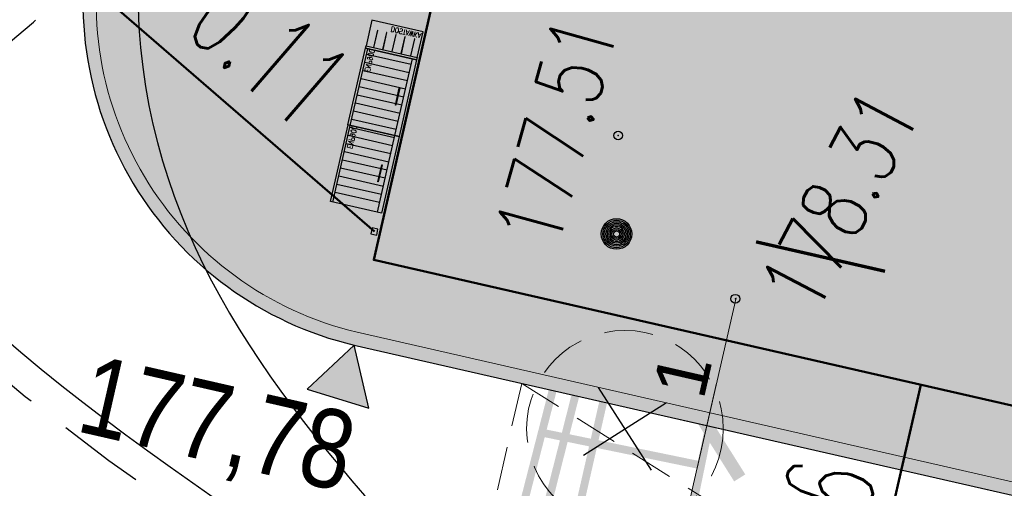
# Model space of a CAD drawing. Header units: metres. Extents: x 964 to 7125, y -212 to 9570.
# Tile 90 of 185: x 1936.44 to 1947.71, y 244.53 to 249.89. Entities that reach past the tile are written whole.
import ezdxf
from ezdxf import colors
from ezdxf.entities.mleader import LeaderData, LeaderLine
from ezdxf.enums import TextEntityAlignment as Align
from ezdxf.math import Vec2, Vec3

# ---------------------------------------------------------------- set-up
doc = ezdxf.new("R2010")
doc.units = ezdxf.units.M
for name, pattern in [('0', [0]), ('1081', [1.5, 1, -0.5]), ('3820', [1.75, 1.25, -0.5]), ('3901', [0]), ('CIĄGłA', [0]), ('DASH', [0.75, 0.5, -0.25]), ('DASHED', [0.75, 0.5, -0.25]), ('HIDDEN', [0.375, 0.25, -0.125])]:
    doc.linetypes.add(name, pattern=pattern)
for name, color, linetype, lineweight in [('- AGP-1_OPISY', 7, 'Continuous', 13), ('_IE', 240, 'Continuous', 9), ('AGP1_BUDYNKI', 7, 'Continuous', 50), ('AGP1_HATCH', 7, 'Continuous', 5), ('AGP1_koncepcja', 6, 'Continuous', 50), ('AGP1_KRAWEZNIKI GRUBOŚCI', 7, 'Continuous', 15), ('AGP1_KRAWEZNIKI NOWE', 7, 'Continuous', 30), ('AGP1_OPISY', 7, 'Continuous', 13), ('AGP1_WYMIARY', 7, 'Continuous', 15), ('AGP1_ZIELEN', 1, 'Continuous', 15), ('IS', 7, 'Continuous', 15), ('IS-KD-czysta', 92, 'Continuous', 50), ('IS-KD-czysta-studnie', 94, 'Continuous', 30), ('IS-KD-opis', 96, 'Continuous', 30), ('IS-KD-opis-rzedne', 96, 'Continuous', 30), ('MIEJCA PARKINGOWE', 7, 'Continuous', 9), ('PODKŁAD MAPA', 7, 'Continuous', 9), ('ZP_IE', 1, 'Continuous', 9)]:
    doc.layers.add(name, color=color, linetype=linetype, lineweight=lineweight)
for name, color, linetype in [('0S', 7, 'Continuous'), ('Dzialki', 7, 'Continuous'), ('OT_Ogrodzenia', 7, 'Continuous'), ('OT_ZagospodarowanieTerenu', 7, 'Continuous'), ('SKARPA2', 7, 'Continuous'), ('WYMIARY', 9, 'Continuous'), ('ZP_strefy oddziaływania', 8, 'HIDDEN'), ('zz-odwodnienie', 5, 'Continuous')]:
    doc.layers.add(name, color=color, linetype=linetype)
doc.styles.add('ARIAL', font='arial.ttf')
doc.styles.add('IS-0.6', font='simplex.shx', dxfattribs={"width": 0.6})
doc.styles.add('JACEK_07', font='SIMPLEX.SHX', dxfattribs={"width": 0.7})
doc.styles.get("Standard").update_dxf_attribs({"font": 'arial.ttf'})
doc.styles.add('STYL_ARIAL', font='simplex', dxfattribs={"width": 0.75, "oblique": 0.1})

# ---------------------------------------------------------------- blocks, each defined once
blk = doc.blocks.new('RTPW02')
at = {"color": 0}
blk.add_circle((0, 0), 0.05, dxfattribs=at)
blk = doc.blocks.new('MDCP 20240606')
at = {"layer": 'Dzialki', "color": 251, "true_color": 0x636466, "const_width": 0.09}
blk.add_lwpolyline([(6592058.62, 5737961.47), (6592005.04, 5737973.66)], dxfattribs=at)
at = {"layer": 'OT_Ogrodzenia', "color": 251, "linetype": '3901', "true_color": 0x636466, "const_width": 0.09}
blk.add_lwpolyline([(6592042.38, 5737985.51), (6592033.69, 5737951.41)], dxfattribs=at)
at = {"layer": 'OT_Ogrodzenia', "color": 251, "true_color": 0x636466}
for radius in [0.175, 0.1575, 0.14, 0.1225, 0.105, 0.0875, 0.07, 0.0525, 0.035]:
    blk.add_circle((6592036.8237, 5737963.7068), radius, dxfattribs=at)
at = {"layer": 'OT_ZagospodarowanieTerenu', "color": 251, "linetype": '1081', "true_color": 0x636466, "const_width": 0.09}
blk.add_lwpolyline([(6592073.7, 5737976.5), (6592072.08, 5737981.8), (6592052.48, 5737982.7), (6592038.83, 5737971.26), (6592034.15, 5737950.72), (6592037.44, 5737948.76), (6592037.82, 5737943.52), (6592053.99, 5737937.59), (6592051.48, 5737922.7), (6592058.84, 5737922.22), (6592062.72, 5737925.29), (6592063.65, 5737933.34), (6592066.33, 5737944.78), (6592065.09, 5737951.53), (6592063.33, 5737955.72), (6592065.93, 5737958.41), (6592070.87, 5737958), (6592072.22, 5737963.52), (6592071.8, 5737967.27), (6592073.7, 5737976.5)], dxfattribs=at)
at = {"layer": 'SKARPA2', "color": 252, "linetype": '3820', "true_color": 0x939598, "const_width": 0.09}
for points in [[(6592040.485, 5737967.365), (6592038.183, 5737962.966), (6592036.519, 5737954.877)], [(6592034.507, 5737955.744), (6592036.842, 5737964.833), (6592038.587, 5737971.145), (6592040.573, 5737970.101), (6592040.485, 5737967.365)]]:
    blk.add_lwpolyline(points, dxfattribs=at)
at = {"layer": 'SKARPA2', "color": 252, "true_color": 0x939598, "const_width": 0.09}
for points in [[(6592039.3823, 5737965.2578), (6592037.2656, 5737966.3654)], [(6592038.8337, 5737964.2094), (6592037.8884, 5737964.7041)], [(6592038.2851, 5737963.161), (6592036.6344, 5737964.0248)], [(6592037.9889, 5737962.0226), (6592037.1014, 5737962.2052)], [(6592037.7908, 5737961.0597), (6592035.9689, 5737961.4345)]]:
    blk.add_lwpolyline(points, dxfattribs=at)
at = {"layer": 'SKARPA2', "color": 251, "true_color": 0x636466}
for p in [(6592036.842, 5737964.833), (6592038.183, 5737962.966)]:
    blk.add_point(p, dxfattribs=at)
for p in [(6592036.842, 5737964.833), (6592038.183, 5737962.966)]:
    blk.add_blockref('RTPW02', p, dxfattribs=at)
at = {"layer": 'SKARPA2', "color": 251, "true_color": 0x636466, "style": 'STYL_ARIAL', "width": 0.75}
for s, rotation, p in [('177.51', 74.5461, (6592036.3582, 5737963.4466)), ('178.31', 62.3769, (6592039.2901, 5737962.6416))]:
    blk.add_text(s, height=0.75, rotation=rotation, dxfattribs=at).set_placement(p, align=Align.BOTTOM_LEFT)
blk = doc.blocks.new('drzewo_liściaste_symbol')
at = {"layer": 'AGP1_ZIELEN', "color": 11, "lineweight": 30, "true_color": 0xf27172, "transparency": 33554559}
for p, q in [((0.53, -0.53), (-0.53, 0.53)), ((-0.53, -0.53), (0.53, 0.53))]:
    blk.add_line(p, q, dxfattribs=at)
at = {"layer": 'AGP1_ZIELEN', "color": 252, "linetype": 'DASHED', "lineweight": 5, "ltscale": 1.5, "true_color": 0x939598}
blk.add_circle((0, 0), 1.5, dxfattribs=at)
blk = doc.blocks.new('DRZEWA DO WYCINKI 20240606')
at = {"layer": 'AGP1_ZIELEN', "lineweight": 9, "xscale": 0.75, "yscale": 0.75, "zscale": 0.75, "rotation": 347.6011741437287}
blk.add_blockref('drzewo_liściaste_symbol', (2222.966, 209.759), dxfattribs=at)
blk = doc.blocks.new('d_rzędna')
at = {"layer": 'zz-odwodnienie'}
blk.add_hatch(color=0, dxfattribs=at).paths.add_polyline_path([(0, 0), (0.369, 0.639), (-0.369, 0.639)])
at = {"layer": 'zz-odwodnienie', "color": 0}
for p, q in [((-0.369, 0.639), (0, 0)), ((0.369, 0.639), (-0.369, 0.639)), ((-0.369, 0.639), (0, 0)), ((0.369, 0.639), (-0.369, 0.639)), ((0, 0), (0.369, 0.639)), ((0, 0), (0.369, 0.639))]:
    blk.add_line(p, q, dxfattribs=at)
blk = doc.blocks.new('opracowanie drogowe 20250115 konstantynów')
at = {"layer": 'zz-odwodnienie', "color": 5, "rotation": 162.9755475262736}
blk.add_blockref('d_rzędna', (1940.269, 246.17), dxfattribs=at)
blk.add_blockref('d_rzędna', (1940.269, 246.17), dxfattribs=at)
blk.add_blockref('d_rzędna', (1940.269, 246.17), dxfattribs=at)
at = {"layer": 'zz-odwodnienie', "insert": (1937.269, 246.068), "char_height": 0.9, "width": 5.78409, "attachment_point": 1, "rotation": 347.143}
blk.add_mtext('{\\fArial Narrow|b0|i0|c238|p34;177,78}', dxfattribs=at)
blk.add_mtext('{\\fArial Narrow|b0|i0|c238|p34;177,78}', dxfattribs=at)
blk.add_mtext('{\\fArial Narrow|b0|i0|c238|p34;177,78}', dxfattribs=at)
blk = doc.blocks.new('TP_20250415')
at = {"color": 2, "linetype": '0', "lineweight": 30, "ltscale": 0.1}
blk.add_open_spline([(21.827, -19.231, 0), (22.097, -18.149, 0), (23.903, -10.907, 0), (8.957, -6.346, 0), (6.271, 2.065, 0), (2.985, 5.865, 0), (3.787, 6.69, 0), (4.083, 6.993, 0)], degree=3, knots=[0, 0, 0, 0, 3.201083, 21.422723, 30.578449, 32.539306, 33.682043, 33.682043, 33.682043, 33.682043], dxfattribs=at)
at = {"layer": 'AGP1_koncepcja', "color": 2, "linetype": 'DASHED', "lineweight": 30, "ltscale": 2}
blk.add_open_spline([(21.625, -19.18, 0), (21.953, -18.171, 0), (23.144, -10.442, 0), (8.538, -6.858, 0), (6.083, 2.281, 0), (2.681, 5.963, 0), (3.637, 6.879, 0), (3.902, 7.152, 0)], degree=3, knots=[0, 0, 0, 0, 3.183067, 21.404707, 30.560433, 32.52129, 33.664026, 33.664026, 33.664026, 33.664026], dxfattribs=at)
blk = doc.blocks.new('_ArchTick')
at = {"layer": 'WYMIARY', "color": 0, "linetype": 'Continuous', "const_width": 0.15}
blk.add_lwpolyline([(-0.5, -0.5), (0.5, 0.5)], dxfattribs=at)
blk = doc.blocks.new('ENP900')
h = blk.add_hatch()
h.set_pattern_fill('ANSI31', color=256, scale=3, angle=225, style=0)
h.set_pattern_definition([(270, (-21204.567, -9422.822), (9.525, -2e-15), [])])
h.paths.add_polyline_path([(5452.5, 924.2), (5452.5, 976.5), (5364.5, 976.5), (5364.5, 924.2)])
for p, q in [((5362.5, 976.4), (5452.5, 976.4)), ((5362.5, 924.1), (5452.5, 924.1))]:
    blk.add_line(p, q)
for points in [[(5362.5, 921.4), (5452.5, 921.4), (5452.5, 981.4), (5362.5, 981.4)], [(5396.7, 969.2), (5416.7, 969.2), (5416.7, 969.7), (5396.7, 969.7)]]:
    blk.add_lwpolyline(points, close=True)
at = {"color": 242, "insert": (5439.9, 929.2, 0), "char_height": 6, "width": 78.797, "attachment_point": 5, "style": 'JACEK_07'}
blk.add_mtext('ENP900', dxfattribs=at)
blk = doc.blocks.new('dostawka')
blk.add_lwpolyline([(5089.5, 921.4), (5059.5, 921.4), (5059.5, 981.4), (5089.5, 981.4)])
for points in [[(5092.5, 981.4), (5089.5, 981.4), (5089.5, 921.4), (5092.5, 921.4)], [(5069.5, 972.7), (5089.5, 972.7), (5089.5, 972.2), (5069.5, 972.2)], [(5069.5, 962), (5089.5, 962), (5089.5, 961.5), (5069.5, 961.5)], [(5069.5, 951.2), (5089.5, 951.2), (5089.5, 950.7), (5069.5, 950.7)], [(5069.5, 940.5), (5089.5, 940.5), (5089.5, 940), (5069.5, 940)], [(5069.5, 929.3), (5089.5, 929.3), (5089.5, 928.8), (5069.5, 928.8)]]:
    blk.add_lwpolyline(points, close=True)
at = {"color": 242, "insert": (5064.5, 940.3, 0), "char_height": 6, "width": 78.797, "attachment_point": 5, "rotation": 270, "style": 'JACEK_07'}
blk.add_mtext('DOSTAWKA', dxfattribs=at)
blk = doc.blocks.new('IS-opis-studni-P-0.6')
at = {"color": 0, "linetype": 'Continuous', "lineweight": 15, "transparency": 16777216}
blk.add_line((0, 0), (3.5, 0), dxfattribs=at)
at = {"color": 0, "linetype": 'Continuous', "lineweight": -2, "transparency": 16777216, "style": 'IS-0.6', "width": 0.6}
for p in [(1.75, 0.25), (1.75, -1.25), (1.75, -2.5)]:
    blk.add_attdef('000,00', text='', height=1, dxfattribs=at).set_placement(p, align=Align.CENTER)
blk.add_attdef('S0', text='', height=1.25, dxfattribs=at).set_placement((3.75, 0), align=Align.MIDDLE_LEFT)
blk = doc.blocks.new('_None', base_point=(2.5, 0))
blk = doc.blocks.new('IE_20251212')
at = {"layer": '_IE', "color": 3, "lineweight": -3}
blk.add_spline([(16.72, -43.504), (15.83, -43.529), (14.623, -46.065), (17.198, -52.373), (22.033, -59.002), (21.484, -64.964)], degree=3, dxfattribs=at)
at = {"layer": '_IE', "color": 6, "lineweight": -3}
for points in [[(-14.099, -49.351), (-1.811, -44.776), (5.057, -43.963), (16.575, -44.139)], [(-13.466, -56.243), (-12.849, -53.401), (0.5, -44.587), (2.867, -44.254), (16.556, -44.221)], [(3.628, -47.112), (4.782, -46.458), (13.139, -44.611), (16.546, -44.268)], [(6.563, -49.444), (10.978, -45.655), (16.556, -44.221)], [(5.078, -48.064), (8.408, -45.654), (13.565, -44.77), (16.536, -44.31)]]:
    blk.add_spline(points, degree=3, dxfattribs=at)
at = {"layer": '_IE', "linetype": 'CIĄGłA', "lineweight": -3}
for points in [[(5.553, -48.505), (10.075, -45.559), (12.513, -44.621), (16.389, -44.955)], [(6.469, -49.357), (8.79, -46.85), (12.723, -45.008), (16.36, -45.08)]]:
    blk.add_spline(points, degree=3, dxfattribs=at)
blk = doc.blocks.new('IS_2025-10-21')
at = {"layer": 'IS-KD-czysta', "ltscale": 2}
for p, q in [((1940.5, 247.472), (1936.651, 250.804)), ((1946.751, 245.717), (1945.848, 241.76))]:
    blk.add_line(p, q, dxfattribs=at)
at = {"layer": 'IS-KD-czysta-studnie'}
blk.add_lwpolyline([(1940.458, 247.445), (1940.526, 247.43), (1940.541, 247.498), (1940.473, 247.514)], close=True, dxfattribs=at)
at = {"layer": 'IS-KD-opis', "style": 'IS-0.6', "width": 0.6}
for s, rotation, p in [('0.11', 319.1181, (1938.296, 249.765)), ('0.16', 77.143, (1945.855, 242.944))]:
    blk.add_text(s, height=1, rotation=rotation, dxfattribs=at).set_placement(p)
at = {"layer": 'IS-KD-opis-rzedne'}
ml = blk.add_multileader_block('Standard', dxfattribs=at)
ml.set_content('IS-opis-studni-P-0.6', color=256)
ml.set_attribute('S0', 'D12', width=0)
ml.set_attribute('000,00', '177,78', width=0)
ml.set_attribute('000,00', '176,33', width=0)
ml.set_attribute('000,00', '', width=0)
ml.set_leader_properties(linetype='Continuous', lineweight=9)
ml.set_arrow_properties(name='NONE')
ml.build(insert=Vec2(0, 0))
ml.multileader.update_dxf_attribs({"has_dogleg": 0, "text_left_attachment_type": 6, "text_right_attachment_type": 6, "dogleg_length": 0, "arrow_head_size": 5, "block_connection_type": 1})
ctx = ml.context
ctx.base_point, ctx.char_height, ctx.arrow_head_size, ctx.landing_gap_size, ctx.plane_origin = Vec3(1965.211, 240.978), 20, 5, 5, Vec3(1942.494, 248.024)
ctx.left_attachment, ctx.right_attachment, ctx.text_align_type, ctx.attachment_type = 6, 6, 2, 1
notes = []
notes.append((ctx, [(1, (1, 1, 0), (1965.211, 240.978), (1, 0), 0, [(0, [(1936.273, 251.131)], 0, [])])]))
ctx.block.insert = Vec3(1965.211, 240.978)
for ctx, leaders in notes:
    for number, flags, end, landing, length, lines in leaders:
        leader = LeaderData()
        leader.index, (leader.has_last_leader_line, leader.has_dogleg_vector, leader.attachment_direction) = number, flags
        leader.last_leader_point, leader.dogleg_vector, leader.dogleg_length = Vec3(end), Vec3(landing), length
        for number, points, colour, breaks in lines:
            line = LeaderLine()
            line.index, line.vertices, line.color, line.breaks = number, Vec3.list(points), colors.encode_raw_color(colour), breaks
            leader.lines.append(line)
        ctx.leaders.append(leader)
blk = doc.blocks.new('A$C273a521e')
at = {"layer": 'IS'}
blk.add_blockref('IS_2025-10-21', (-1902.907, -313.015), dxfattribs=at)

msp = doc.modelspace()

# ---------------------------------------------------------------- hatches: boundary and pattern name
at = {"layer": 'AGP1_HATCH', "transparency": 33554625}
h = msp.add_hatch(dxfattribs=at)
h.set_pattern_fill('GRASS', color=64, scale=0.02)
edge = h.paths.add_edge_path()
edge.add_line((1918.027, 281.175), (1917.733, 280.104))
edge.add_arc((1955.219, 442.4), 166.569, 256.99439, 258.15001)
edge.add_line((1921.014, 279.381), (1921.294, 279.32))
edge.add_line((1921.294, 279.32), (1921.412, 279.868))
edge.add_line((1921.412, 279.868), (1923.034, 279.518))
edge.add_line((1923.034, 279.518), (1922.916, 278.971))
edge.add_line((1922.916, 278.971), (1933.465, 276.699))
edge.add_line((1933.465, 276.699), (1934.496, 277.431))
edge.add_line((1934.496, 277.431), (1918.027, 281.175))
edge = h.paths.add_edge_path()
edge.add_line((1934.496, 277.431), (1933.465, 276.699))
edge.add_line((1933.465, 276.699), (1961.673, 270.625))
edge.add_arc((1959.178, 261.982), 8.996, -9.9, 73.8971, ccw=False)
edge.add_line((1968.04, 260.435), (1961.28, 230.82))
edge.add_line((1961.28, 230.82), (1960.644, 230.965))
edge.add_line((1960.644, 230.965), (1959.265, 224.923))
edge.add_line((1959.265, 224.923), (1955.033, 225.889))
edge.add_line((1955.033, 225.889), (1956.408, 231.912))
edge.add_line((1956.408, 231.912), (1953.023, 230.989))
edge.add_line((1953.023, 230.989), (1949.226, 231.856))
edge.add_line((1949.226, 231.856), (1948.815, 230.055))
edge.add_line((1948.815, 230.055), (1944.094, 231.129))
edge.add_line((1944.094, 231.129), (1944.506, 232.933))
edge.add_line((1944.506, 232.933), (1938.433, 234.319))
edge.add_line((1938.433, 234.319), (1936.698, 235.491))
edge.add_arc((1936.199, 234.803), 0.85, 53.9932, 167.1431)
edge.add_line((1935.37, 234.992), (1934.079, 229.338))
edge.add_line((1934.079, 229.338), (1929.936, 230.283))
edge.add_line((1929.936, 230.283), (1930.303, 231.892))
edge.add_line((1930.303, 231.892), (1911.146, 236.264))
edge.add_line((1911.146, 236.264), (1911.146, 236.264))
edge.add_line((1911.146, 236.264), (1911.58, 238.166))
edge.add_line((1911.58, 238.166), (1907.68, 239.056))
edge.add_line((1907.68, 239.056), (1908.392, 242.175))
edge.add_line((1908.392, 242.175), (1913.603, 262.804))
edge.add_arc((1910.839, 263.502), 2.85, 345.8235, 357.6929)
edge.add_line((1913.687, 263.387), (1913.781, 265.726))
edge.add_line((1913.781, 265.726), (1905.257, 234.685))
edge.add_line((1905.257, 234.685), (1959.667, 222.315))
edge.add_line((1959.667, 222.315), (1970.727, 269.195))
edge.add_line((1970.727, 269.195), (1934.496, 277.431))
at = {"layer": 'AGP1_HATCH', "true_color": 0x636466, "transparency": 33554477}
h = msp.add_hatch(color=251, dxfattribs=at)
h.dxf.hatch_style = 1
h.paths.add_polyline_path([(1943.285, 259.385), (1958.64, 255.88), (1955.847, 243.641), (1940.492, 247.145)], flags=16)
edge = h.paths.add_edge_path(flags=16)
edge.add_line((1946.791, 266.431), (1946.646, 265.797))
edge.add_line((1946.646, 265.797), (1941.089, 267.066))
edge.add_line((1941.089, 267.066), (1941.234, 267.7))
edge.add_arc((1942.063, 267.51), 0.85, 77.143, 167.143, ccw=False)
edge.add_line((1942.252, 268.339), (1946.152, 267.449))
edge.add_arc((1945.962, 266.62), 0.85, -12.857, 77.143, ccw=False)
edge = h.paths.add_edge_path()
edge.add_line((1959.782, 256.389), (1950.111, 258.596))
edge.add_line((1950.111, 258.596), (1950.589, 260.692))
edge.add_line((1950.589, 260.692), (1955.045, 259.675))
edge.add_line((1955.045, 259.675), (1956.269, 265.073))
edge.add_arc((1956.02, 264.151), 0.955, 74.8696, 168.3871)
edge.add_line((1955.084, 264.343), (1954.237, 260.629))
edge.add_line((1954.237, 260.629), (1946.047, 262.498))
edge.add_line((1946.047, 262.498), (1946.937, 266.398))
edge.add_arc((1945.962, 266.62), 1, 347.143, 437.143)
edge.add_line((1946.185, 267.595), (1942.285, 268.485))
edge.add_arc((1942.063, 267.51), 1, 77.143, 167.143)
edge.add_line((1941.088, 267.733), (1940.91, 266.953))
edge.add_line((1940.91, 266.953), (1945.784, 265.84))
edge.add_line((1945.784, 265.84), (1944.427, 259.893))
edge.add_line((1944.427, 259.893), (1940.543, 260.78))
edge.add_arc((1940.321, 259.783), 1.022, 77.4136, 166.3038)
edge.add_line((1939.328, 260.025), (1937.296, 251.12))
edge.add_arc((1941.201, 250.098), 4.037, 165.3349, 256.6502)
edge.add_line((1940.269, 246.17), (1954.657, 242.887))
edge.add_arc((1955.096, 244.837), 1.999, 257.3113, 345.5302)
edge.add_line((1957.032, 244.337), (1959.782, 256.389))
at = {"layer": 'AGP1_HATCH', "true_color": 0xf8991e, "transparency": 33554579}
h = msp.add_hatch(color=30, dxfattribs=at)
h.dxf.hatch_style = 1
h.paths.add_polyline_path([(1940.492, 247.145), (1955.847, 243.641), (1958.64, 255.88), (1943.285, 259.385)])

# ---------------------------------------------------------------- linework, layer by layer
at = {"layer": '- AGP-1_OPISY', "color": 18, "lineweight": 18, "true_color": 0x000000}
msp.add_lwpolyline([(1940.492, 247.145), (1943.285, 259.385), (1946.717, 258.601), (1958.133, 255.996), (1958.64, 255.88), (1955.847, 243.641), (1940.492, 247.145)], dxfattribs=at)
at = {"layer": 'AGP1_BUDYNKI', "linetype": 'CIĄGłA'}
msp.add_lwpolyline([(1955.847, 243.641), (1940.492, 247.145), (1943.285, 259.385), (1943.285, 259.385), (1958.64, 255.88), (1955.847, 243.641)], dxfattribs=at)
at = {"layer": 'AGP1_KRAWEZNIKI GRUBOŚCI'}
msp.add_lwpolyline([(1945.931, 265.807), (1944.54, 259.714), (1940.517, 260.632, 0.423891), (1939.465, 259.95), (1939.459, 259.922), (1937.442, 251.084, 0.421112), (1940.303, 246.317), (1954.69, 243.033, 0.404777), (1956.886, 244.373), (1959.603, 256.276), (1949.931, 258.483), (1950.476, 260.872), (1954.932, 259.855), (1956.095, 264.951, 0.375487), (1955.231, 264.311), (1954.35, 260.449), (1950.547, 261.317)], format="xyb", dxfattribs=at)
at = {"layer": 'AGP1_KRAWEZNIKI NOWE', "color": 18, "linetype": 'CIĄGłA', "true_color": 0x000000}
msp.add_line((1940.269, 246.17), (1954.657, 242.887), dxfattribs=at)
msp.add_arc((1941.201, 250.098), 4.037, 165.3321, 256.653, dxfattribs=at)
at = {"layer": 'AGP1_OPISY', "const_width": 0.0379}
msp.add_lwpolyline([(1944.867, 247.352), (1946.343, 247.015)], dxfattribs=at)
at = {"layer": 'AGP1_WYMIARY', "color": 7, "linetype": 'CIĄGłA', "lineweight": 0}
for p, q in [((1944.638, 246.712), (1944.193, 244.762)), ((1944.415, 245.737), (1943.414, 241.35))]:
    msp.add_line(p, q, dxfattribs=at)
at = {"layer": 'AGP1_WYMIARY', "linetype": 'CIĄGłA', "lineweight": 0}
for p, q in [((1944.526, 246.225), (1943.551, 246.447)), ((1944.304, 245.25), (1943.329, 245.472)), ((1944.304, 245.25), (1945.279, 245.027))]:
    msp.add_line(p, q, dxfattribs=at)
at = {"layer": 'MIEJCA PARKINGOWE', "color": 18, "linetype": 'DASH', "lineweight": 0, "true_color": 0x000000}
for points in [[(1951.934, 243.508), (1942.185, 245.733), (1941.406, 242.321), (1951.155, 240.096), (1951.934, 243.508)], [(1942.185, 245.733), (1951.155, 240.096)]]:
    msp.add_lwpolyline(points, dxfattribs=at)
at = {"layer": 'ZP_strefy oddziaływania', "ltscale": 2}
for points in [[(1921.928, 264.811), (1922.335, 265.251, -0.414214), (1936.467, 265.787), (1937.177, 265.129, -0.414214), (1937.713, 250.997), (1937.305, 250.557, -0.414214), (1923.173, 250.021), (1922.463, 250.679, -0.414214)], [(1978.757, 222.935), (1979.213, 224.907, 0.414214), (1956.748, 260.898), (1949.71, 262.526, 0.414214), (1913.719, 240.061), (1913.263, 238.089, 0.414214), (1935.728, 202.099), (1942.766, 200.47, 0.414214)]]:
    msp.add_lwpolyline(points, format="xyb", close=True, dxfattribs=at)
at = {"layer": 'ZP_strefy oddziaływania', "ltscale": 2, "elevation": 0}
msp.add_lwpolyline([(1953.743, 260.857), (1952.183, 261.213, 0.414214), (1916.259, 238.641), (1916.115, 238.007, 0.414214), (1938.687, 202.083), (1940.247, 201.727, 0.414214), (1976.17, 224.3), (1976.315, 224.933, 0.414214)], format="xyb", close=True, dxfattribs=at)

# ---------------------------------------------------------------- block references
at = {"linetype": 'Continuous'}
for name, p, xscale, yscale, zscale, rotation in [('dostawka', (1961.298, 297.031), -0.00999999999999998, 0.00999999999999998, 0.00999999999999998, 77.14298764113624), ('ENP900', (1919.282, 198.459), -0.009999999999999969, 0.009999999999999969, 0.009999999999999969, 257.1429876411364), ('ENP900', (1919.082, 197.582), -0.009999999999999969, 0.009999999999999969, 0.009999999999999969, 257.1429876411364)]:
    msp.add_blockref(name, p, dxfattribs=dict(at, xscale=xscale, yscale=yscale, zscale=zscale, rotation=rotation))
at = {"layer": '0S', "linetype": 'CIĄGłA'}
msp.add_blockref('DRZEWA DO WYCINKI 20240606', (-279.599, 35.454), dxfattribs=at)
at = {"layer": '_IE'}
msp.add_blockref('IE_20251212', (1923.187, 296.825), dxfattribs=at)
at = {"layer": 'AGP1_WYMIARY', "color": 7, "linetype": 'CIĄGłA', "lineweight": 0}
for p, rotation in [((1944.526, 246.225), 77.13999596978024), ((1944.304, 245.25), 257.1399959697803), ((1944.304, 245.25), 77.14314290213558)]:
    msp.add_blockref('_ArchTick', p, dxfattribs=dict(at, rotation=rotation))
at = {"layer": 'PODKŁAD MAPA', "linetype": 'ByBlock'}
msp.add_blockref('MDCP 20240606', (-6590093.553, -5737716.265), dxfattribs=at)
at = {"layer": 'WYMIARY', "color": 3}
msp.add_blockref('A$C273a521e', (1902.907, 313.015), dxfattribs=at)
at = {"layer": 'ZP_IE'}
msp.add_blockref('TP_20250415', (1925.846, 250.604, 0), dxfattribs=at)
at = {"layer": 'zz-odwodnienie'}
msp.add_blockref('opracowanie drogowe 20250115 konstantynów', (0, 0), dxfattribs=at)

# ---------------------------------------------------------------- texts
at = {"layer": 'AGP1_WYMIARY', "color": 7, "linetype": 'CIĄGłA', "lineweight": 0, "insert": (1944.024, 245.826), "char_height": 0.6, "attachment_point": 5, "rotation": 77.14, "style": 'ARIAL'}
msp.add_mtext('\\A1;1', dxfattribs=at)

doc.saveas('drawing.dxf')
